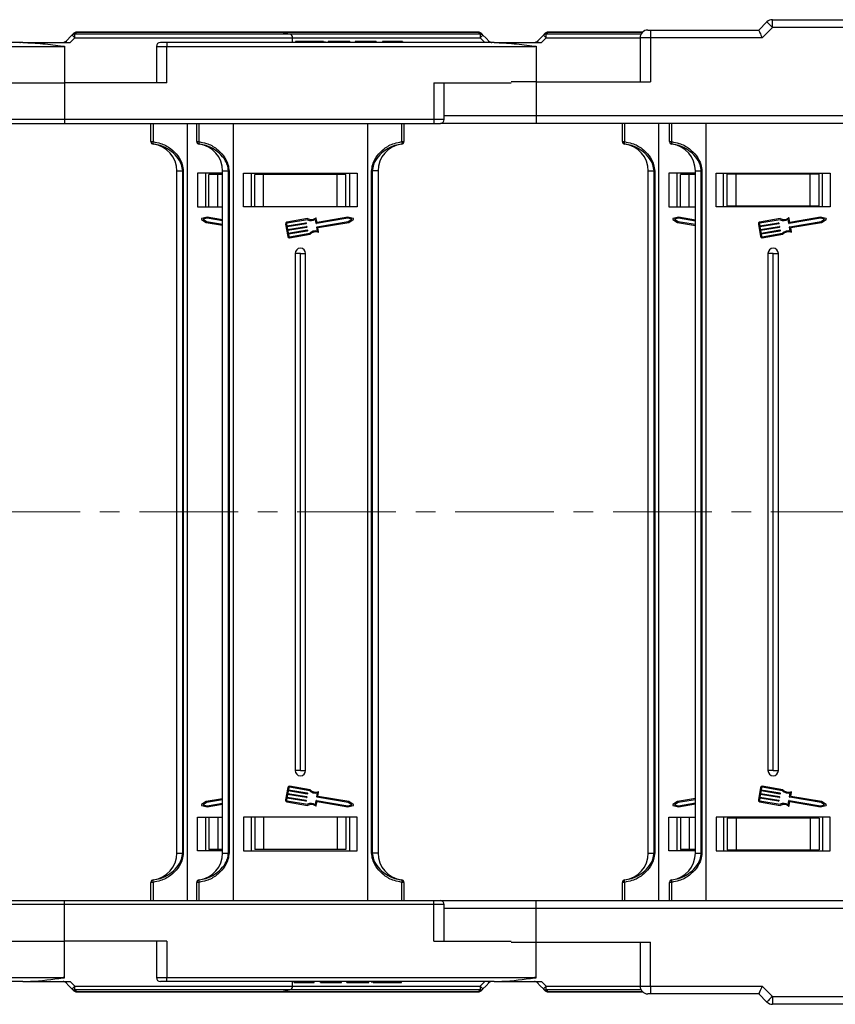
# Model space of a CAD drawing. Header units: millimetres. Extents: x -1177 to 904, y 240 to 1698.
# Tile 11 of 51: x -189 to -31, y 578 to 768. Entities that reach past the tile are written whole.
import ezdxf

# ---------------------------------------------------------------- set-up
doc = ezdxf.new("R2010")
doc.units = ezdxf.units.MM
doc.linetypes.add('CENTERX2', pattern=[20.32, 12.7, -2.54, 2.54, -2.54])

msp = doc.modelspace()

# ---------------------------------------------------------------- linework, layer by layer
at = {"color": 7, "linetype": 'Continuous', "lineweight": 25}
for p, q in [((-43.568, 766.167), (-43.568, 767.667)), ((-43.568, 767.667), (33.811, 767.667)), ((-46.189, 765.667), (-44.628, 767.227)), ((-43.568, 766.167), (-45.568, 764.167)), ((-44.628, 767.227), (-43.568, 766.167)), ((33.811, 766.167), (-43.568, 766.167)), ((-178.773, 764.682), (-179.969, 763.486)), ((-179.11, 763.267), (-178.209, 764.152)), ((-138.763, 765.267), (-177.878, 765.267)), ((-100.336, 765.267), (-138.763, 765.267)), ((-136.792, 764.887), (-138.616, 765.252)), ((-136.189, 763.267), (-136.189, 764.152)), ((-100.005, 764.152), (-99.104, 763.267)), ((-87.773, 764.682), (-88.969, 763.486)), ((-88.11, 763.267), (-87.209, 764.152)), ((-68.624, 765.267), (-86.878, 765.267)), ((-69.104, 764.167), (-69.104, 755.667)), ((-67.604, 765.667), (-67.104, 765.667)), ((-67.104, 765.667), (-67.104, 764.167)), ((-67.104, 765.667), (-46.189, 765.667)), ((-67.104, 764.167), (-67.104, 755.667)), ((-45.568, 764.167), (-67.104, 764.167)), ((-188.278, 763.267), (-251.467, 763.267)), ((-251.467, 762.517), (-180.5, 762.517)), ((-188.278, 763.267), (-179.11, 763.267)), ((-180.5, 762.517), (-180.5, 762.557)), ((-180.341, 763.267), (-180.344, 763.283)), ((-180.189, 762.549), (-180.189, 755.467)), ((-162.467, 762.517), (-162.467, 755.467)), ((-160.467, 763.267), (-161.717, 763.267)), ((-160.467, 763.267), (-160.467, 762.517)), ((-97.278, 763.267), (-160.467, 763.267)), ((-160.467, 762.517), (-89.5, 762.517)), ((-160.467, 755.467), (-160.467, 762.517)), ((-135.65, 763.467), (-135.65, 763.267)), ((-132.795, 763.467), (-132.795, 763.267)), ((-131.531, 763.467), (-131.531, 763.267)), ((-130.225, 763.467), (-130.225, 763.267)), ((-129.957, 763.467), (-129.957, 763.267)), ((-129.342, 763.467), (-129.342, 763.267)), ((-126.265, 763.467), (-129.342, 763.467)), ((-125.111, 763.467), (-126.265, 763.467)), ((-126.265, 763.467), (-126.265, 763.267)), ((-125.111, 763.467), (-125.111, 763.267)), ((-124.111, 763.467), (-124.111, 763.267)), ((-120.034, 763.467), (-124.111, 763.467)), ((-120.034, 763.467), (-120.034, 763.267)), ((-118.803, 763.467), (-118.803, 763.267)), ((-117.65, 763.467), (-118.803, 763.467)), ((-117.65, 763.467), (-117.65, 763.267)), ((-116.885, 763.467), (-116.885, 763.267)), ((-116.267, 763.467), (-116.267, 763.267)), ((-116.111, 763.467), (-116.111, 763.267)), ((-114.957, 763.467), (-116.111, 763.467)), ((-114.957, 763.467), (-114.957, 763.267)), ((-97.278, 763.267), (-88.11, 763.267)), ((-89.5, 762.517), (-89.5, 762.557)), ((-199.911, 755.467), (-180.189, 755.467)), ((-180.189, 755.467), (-180.189, 748.417)), ((-160.467, 755.467), (-180.189, 755.467)), ((-108.911, 755.467), (-108.911, 748.417)), ((-108.911, 755.467), (-94.016, 755.467)), ((-106.911, 748.417), (-106.911, 755.467)), ((-89.189, 755.667), (-94.016, 755.667)), ((-89.189, 755.667), (-89.189, 749.167)), ((-89.189, 755.667), (-67.104, 755.667)), ((-89.189, 749.167), (5.811, 749.167)), ((-89.189, 749.167), (-89.189, 747.667)), ((-198.661, 747.667), (-180.189, 747.667)), ((-108.911, 748.417), (-180.189, 748.417)), ((-180.189, 748.417), (-180.189, 747.667)), ((-180.189, 747.667), (-108.911, 747.667)), ((-163.525, 744.13), (-163.525, 747.667)), ((-163.13, 747.667), (-163.13, 744.13)), ((-156.525, 747.667), (-156.525, 672.667)), ((-154.689, 744.13), (-154.689, 747.667)), ((-154.294, 747.667), (-154.294, 744.13)), ((-147.689, 747.667), (-147.689, 672.667)), ((-121.689, 672.667), (-121.689, 747.667)), ((-115.084, 744.13), (-115.084, 747.667)), ((-114.689, 747.667), (-114.689, 744.13)), ((-108.911, 748.417), (-108.911, 747.667)), ((-108.911, 747.667), (-107.661, 747.667)), ((-89.189, 747.667), (-107.661, 747.667)), ((6.076, 747.667), (-89.189, 747.667)), ((-72.525, 744.13), (-72.525, 747.667)), ((-72.13, 747.667), (-72.13, 744.13)), ((-65.525, 747.667), (-65.525, 672.667)), ((-63.416, 744.13), (-63.416, 747.667)), ((-63.021, 747.667), (-63.021, 744.13)), ((-56.416, 747.667), (-56.416, 672.667)), ((-163.525, 744.13), (-163.13, 744.13)), ((-163.087, 743.635), (-163.087, 743.631)), ((-154.689, 744.13), (-154.294, 744.13)), ((-154.25, 743.635), (-154.25, 743.631)), ((-115.128, 743.631), (-115.128, 743.635)), ((-115.084, 744.13), (-114.689, 744.13)), ((-72.525, 744.13), (-72.13, 744.13)), ((-72.087, 743.635), (-72.087, 743.631)), ((-63.416, 744.13), (-63.021, 744.13)), ((-62.977, 743.635), (-62.977, 743.631)), ((-158.525, 738.47), (-157.404, 738.47)), ((-158.525, 672.667), (-158.525, 738.47)), ((-157.289, 738.47), (-157.404, 738.47)), ((-157.404, 672.667), (-157.404, 738.47)), ((-157.289, 738.47), (-157.289, 672.667)), ((-154.525, 738.067), (-154.525, 731.567)), ((-149.689, 738.067), (-154.525, 738.067)), ((-153.025, 738.067), (-153.025, 731.567)), ((-152.325, 731.567), (-152.325, 737.767)), ((-150.645, 737.767), (-152.325, 737.767)), ((-150.645, 731.567), (-150.645, 737.767)), ((-149.689, 737.767), (-150.645, 737.767)), ((-149.689, 738.47), (-148.568, 738.47)), ((-149.689, 672.667), (-149.689, 738.47)), ((-148.568, 738.47), (-148.453, 738.47)), ((-148.568, 672.667), (-148.568, 738.47)), ((-148.453, 738.47), (-148.453, 672.667)), ((-145.689, 738.067), (-123.689, 738.067)), ((-145.689, 731.567), (-145.689, 738.067)), ((-144.189, 738.067), (-144.189, 731.567)), ((-144.189, 738.067), (-144.189, 731.567)), ((-143.489, 731.567), (-143.489, 737.767)), ((-141.808, 737.767), (-143.489, 737.767)), ((-141.808, 731.567), (-141.808, 737.767)), ((-127.57, 737.767), (-141.808, 737.767)), ((-127.57, 731.567), (-127.57, 737.767)), ((-125.889, 737.767), (-127.57, 737.767)), ((-125.889, 731.567), (-125.889, 737.767)), ((-125.189, 738.067), (-125.189, 731.567)), ((-123.689, 738.067), (-123.689, 731.567)), ((-120.925, 672.667), (-120.925, 738.47)), ((-120.925, 738.47), (-120.81, 738.47)), ((-119.689, 738.47), (-120.81, 738.47)), ((-120.81, 738.47), (-120.81, 672.667)), ((-119.689, 738.47), (-119.689, 672.667)), ((-67.525, 738.47), (-66.404, 738.47)), ((-67.525, 672.667), (-67.525, 738.47)), ((-66.289, 738.47), (-66.404, 738.47)), ((-66.404, 672.667), (-66.404, 738.47)), ((-66.289, 738.47), (-66.289, 672.667)), ((-63.525, 738.067), (-63.525, 731.567)), ((-58.416, 738.067), (-63.525, 738.067)), ((-62.025, 738.067), (-62.025, 731.567)), ((-61.325, 731.567), (-61.325, 737.767)), ((-59.645, 737.767), (-61.325, 737.767)), ((-59.645, 731.567), (-59.645, 737.767)), ((-58.416, 737.767), (-59.645, 737.767)), ((-58.416, 738.47), (-57.295, 738.47)), ((-58.416, 672.667), (-58.416, 738.47)), ((-57.295, 738.47), (-57.18, 738.47)), ((-57.295, 672.667), (-57.295, 738.47)), ((-57.18, 738.47), (-57.18, 672.667)), ((-54.416, 738.067), (-32.416, 738.067)), ((-54.416, 731.567), (-54.416, 738.067)), ((-52.973, 731.567), (-52.973, 738.067)), ((-52.973, 731.567), (-52.973, 738.067)), ((-52.269, 731.717), (-52.269, 737.837)), ((-50.578, 737.837), (-52.269, 737.837)), ((-50.578, 731.717), (-50.578, 737.837)), ((-36.254, 737.837), (-50.578, 737.837)), ((-36.254, 731.717), (-36.254, 737.837)), ((-34.563, 737.837), (-36.254, 737.837)), ((-34.563, 731.717), (-34.563, 737.837)), ((-33.859, 731.567), (-33.859, 738.067)), ((-32.416, 738.067), (-32.416, 731.567)), ((-154.525, 731.567), (-149.689, 731.567)), ((-123.689, 731.567), (-145.689, 731.567)), ((-63.525, 731.567), (-58.416, 731.567)), ((-32.416, 731.567), (-54.416, 731.567)), ((-52.269, 731.717), (-50.578, 731.717)), ((-50.578, 731.717), (-36.254, 731.717)), ((-36.254, 731.717), (-34.563, 731.717)), ((-153.752, 729.136), (-152.857, 728.561)), ((-152.685, 729.566), (-153.72, 729.321)), ((-152.679, 729.358), (-153.44, 729.178)), ((-153.44, 729.178), (-152.782, 728.755)), ((-152.857, 728.561), (-149.689, 728.02)), ((-152.782, 728.755), (-149.689, 728.227)), ((-149.689, 729.054), (-152.685, 729.566)), ((-149.689, 728.847), (-152.679, 729.358)), ((-137.543, 728.238), (-137.131, 725.826)), ((-137.342, 728.272), (-137.274, 727.87)), ((-133.307, 729.272), (-137.293, 728.591)), ((-137.274, 727.87), (-133.63, 728.492)), ((-133.336, 729.06), (-137.259, 728.39)), ((-133.596, 728.291), (-137.239, 727.669)), ((-137.153, 727.167), (-133.51, 727.789)), ((-133.572, 728.451), (-133.554, 728.35)), ((-133.451, 727.747), (-133.434, 727.647)), ((-131.65, 728.365), (-131.782, 729.142)), ((-131.474, 728.55), (-131.607, 729.328)), ((-125.536, 729.358), (-131.591, 728.324)), ((-131.488, 727.721), (-125.433, 728.755)), ((-125.529, 729.566), (-131.474, 728.55)), ((-131.252, 727.554), (-125.357, 728.561)), ((-124.775, 729.178), (-125.536, 729.358)), ((-124.494, 729.321), (-125.529, 729.566)), ((-125.433, 728.755), (-124.775, 729.178)), ((-125.357, 728.561), (-124.463, 729.136)), ((-62.752, 729.136), (-61.857, 728.561)), ((-61.685, 729.566), (-62.72, 729.321)), ((-61.679, 729.358), (-62.44, 729.178)), ((-62.44, 729.178), (-61.782, 728.755)), ((-61.857, 728.561), (-58.416, 727.973)), ((-61.782, 728.755), (-58.416, 728.18)), ((-58.416, 729.007), (-61.685, 729.566)), ((-58.416, 728.801), (-61.679, 729.358)), ((-46.27, 728.238), (-45.858, 725.826)), ((-46.069, 728.272), (-46.001, 727.87)), ((-42.034, 729.272), (-46.02, 728.591)), ((-46.001, 727.87), (-42.357, 728.492)), ((-42.063, 729.06), (-45.986, 728.39)), ((-42.323, 728.291), (-45.966, 727.669)), ((-45.88, 727.167), (-42.237, 727.789)), ((-42.299, 728.451), (-42.281, 728.35)), ((-42.178, 727.747), (-42.161, 727.647)), ((-40.377, 728.365), (-40.509, 729.142)), ((-40.201, 728.55), (-40.334, 729.328)), ((-34.263, 729.358), (-40.318, 728.324)), ((-40.215, 727.721), (-34.16, 728.755)), ((-34.256, 729.566), (-40.201, 728.55)), ((-39.979, 727.554), (-34.084, 728.561)), ((-33.502, 729.178), (-34.263, 729.358)), ((-33.221, 729.321), (-34.256, 729.566)), ((-34.16, 728.755), (-33.502, 729.178)), ((-34.084, 728.561), (-33.19, 729.136)), ((-137.239, 727.669), (-137.153, 727.167)), ((-133.476, 727.588), (-137.119, 726.966)), ((-137.119, 726.966), (-137.033, 726.463)), ((-137.033, 726.463), (-133.39, 727.085)), ((-133.356, 726.884), (-136.999, 726.262)), ((-136.999, 726.262), (-136.93, 725.86)), ((-136.813, 725.777), (-132.889, 726.447)), ((-136.778, 725.576), (-132.792, 726.256)), ((-133.331, 727.044), (-133.314, 726.943)), ((-131.397, 726.885), (-131.529, 727.662)), ((-131.17, 726.768), (-131.294, 727.495)), ((-45.966, 727.669), (-45.88, 727.167)), ((-42.203, 727.588), (-45.846, 726.966)), ((-45.846, 726.966), (-45.76, 726.463)), ((-45.76, 726.463), (-42.117, 727.085)), ((-42.083, 726.884), (-45.726, 726.262)), ((-45.726, 726.262), (-45.657, 725.86)), ((-45.54, 725.777), (-41.616, 726.447)), ((-45.505, 725.576), (-41.519, 726.256)), ((-42.058, 727.044), (-42.041, 726.943)), ((-40.124, 726.885), (-40.256, 727.662)), ((-39.897, 726.768), (-40.021, 727.495)), ((-135.689, 722.567), (-135.689, 672.667)), ((-134.689, 722.567), (-135.689, 722.567)), ((-134.689, 722.567), (-133.689, 722.567)), ((-134.689, 672.667), (-134.689, 722.567)), ((-133.689, 672.667), (-133.689, 722.567)), ((-44.416, 722.567), (-44.416, 672.667)), ((-43.416, 722.567), (-44.416, 722.567)), ((-43.416, 722.567), (-42.416, 722.567)), ((-43.416, 672.667), (-43.416, 722.567)), ((-42.416, 672.667), (-42.416, 722.567)), ((-158.525, 606.863), (-158.525, 672.667)), ((-157.404, 606.863), (-157.404, 672.667)), ((-157.289, 672.667), (-157.289, 606.863)), ((-156.525, 672.667), (-156.525, 597.667)), ((-149.689, 606.863), (-149.689, 672.667)), ((-148.568, 606.863), (-148.568, 672.667)), ((-148.453, 672.667), (-148.453, 606.863)), ((-147.689, 672.667), (-147.689, 597.667)), ((-135.689, 672.667), (-135.689, 622.767)), ((-134.689, 622.767), (-134.689, 672.667)), ((-133.689, 622.767), (-133.689, 672.667)), ((-121.689, 597.667), (-121.689, 672.667)), ((-120.925, 606.863), (-120.925, 672.667)), ((-120.81, 672.667), (-120.81, 606.863)), ((-119.689, 672.667), (-119.689, 606.863)), ((-67.525, 606.863), (-67.525, 672.667)), ((-66.404, 606.863), (-66.404, 672.667)), ((-66.289, 672.667), (-66.289, 606.863)), ((-65.525, 672.667), (-65.525, 597.667)), ((-58.416, 606.863), (-58.416, 672.667)), ((-57.295, 606.863), (-57.295, 672.667)), ((-57.18, 672.667), (-57.18, 606.863)), ((-56.416, 672.667), (-56.416, 597.667)), ((-44.416, 672.667), (-44.416, 622.767)), ((-43.416, 622.767), (-43.416, 672.667)), ((-42.416, 622.767), (-42.416, 672.667)), ((-134.689, 622.767), (-135.689, 622.767)), ((-134.689, 622.767), (-133.689, 622.767)), ((-43.416, 622.767), (-44.416, 622.767)), ((-43.416, 622.767), (-42.416, 622.767)), ((-137.131, 619.507), (-137.543, 617.095)), ((-136.93, 619.473), (-136.999, 619.071)), ((-132.889, 618.886), (-136.813, 619.556)), ((-132.792, 619.077), (-136.778, 619.757)), ((-45.858, 619.507), (-46.27, 617.095)), ((-45.657, 619.473), (-45.726, 619.071)), ((-41.616, 618.886), (-45.54, 619.556)), ((-41.519, 619.077), (-45.505, 619.757)), ((-137.153, 618.167), (-137.239, 617.664)), ((-137.239, 617.664), (-133.596, 617.042)), ((-133.51, 617.544), (-137.153, 618.167)), ((-137.033, 618.87), (-137.119, 618.368)), ((-137.119, 618.368), (-133.476, 617.745)), ((-133.39, 618.248), (-137.033, 618.87)), ((-136.999, 619.071), (-133.356, 618.449)), ((-133.434, 617.686), (-133.451, 617.586)), ((-133.314, 618.39), (-133.331, 618.289)), ((-131.529, 617.671), (-131.397, 618.448)), ((-125.433, 616.578), (-131.488, 617.613)), ((-131.294, 617.838), (-131.17, 618.565)), ((-125.357, 616.772), (-131.252, 617.779)), ((-45.88, 618.167), (-45.966, 617.664)), ((-45.966, 617.664), (-42.323, 617.042)), ((-42.237, 617.544), (-45.88, 618.167)), ((-45.76, 618.87), (-45.846, 618.368)), ((-45.846, 618.368), (-42.203, 617.745)), ((-42.117, 618.248), (-45.76, 618.87)), ((-45.726, 619.071), (-42.083, 618.449)), ((-42.161, 617.686), (-42.178, 617.586)), ((-42.041, 618.39), (-42.058, 618.289)), ((-40.256, 617.671), (-40.124, 618.448)), ((-34.16, 616.578), (-40.215, 617.613)), ((-40.021, 617.838), (-39.897, 618.565)), ((-34.084, 616.772), (-39.979, 617.779)), ((-152.857, 616.772), (-153.752, 616.197)), ((-153.72, 616.012), (-152.685, 615.767)), ((-152.782, 616.578), (-153.44, 616.156)), ((-153.44, 616.156), (-152.679, 615.975)), ((-149.689, 617.313), (-152.857, 616.772)), ((-149.689, 617.107), (-152.782, 616.578)), ((-152.685, 615.767), (-149.689, 616.279)), ((-152.679, 615.975), (-149.689, 616.486)), ((-137.274, 617.463), (-137.342, 617.061)), ((-137.293, 616.742), (-133.307, 616.061)), ((-133.63, 616.841), (-137.274, 617.463)), ((-137.259, 616.943), (-133.336, 616.273)), ((-133.554, 616.983), (-133.572, 616.882)), ((-131.782, 616.191), (-131.65, 616.968)), ((-131.607, 616.005), (-131.474, 616.783)), ((-131.591, 617.009), (-125.536, 615.975)), ((-131.474, 616.783), (-125.529, 615.767)), ((-125.536, 615.975), (-124.775, 616.156)), ((-125.529, 615.767), (-124.494, 616.012)), ((-124.775, 616.156), (-125.433, 616.578)), ((-124.463, 616.197), (-125.357, 616.772)), ((-61.857, 616.772), (-62.752, 616.197)), ((-62.72, 616.012), (-61.685, 615.767)), ((-61.782, 616.578), (-62.44, 616.156)), ((-62.44, 616.156), (-61.679, 615.975)), ((-58.416, 617.36), (-61.857, 616.772)), ((-58.416, 617.153), (-61.782, 616.578)), ((-61.685, 615.767), (-58.416, 616.326)), ((-61.679, 615.975), (-58.416, 616.533)), ((-46.001, 617.463), (-46.069, 617.061)), ((-46.02, 616.742), (-42.034, 616.061)), ((-42.357, 616.841), (-46.001, 617.463)), ((-45.986, 616.943), (-42.063, 616.273)), ((-42.281, 616.983), (-42.299, 616.882)), ((-40.509, 616.191), (-40.377, 616.968)), ((-40.334, 616.005), (-40.201, 616.783)), ((-40.318, 617.009), (-34.263, 615.975)), ((-40.201, 616.783), (-34.256, 615.767)), ((-34.263, 615.975), (-33.502, 616.156)), ((-34.256, 615.767), (-33.221, 616.012)), ((-33.502, 616.156), (-34.16, 616.578)), ((-33.19, 616.197), (-34.084, 616.772)), ((-154.525, 613.767), (-149.689, 613.767)), ((-154.525, 607.267), (-154.525, 613.767)), ((-153.025, 613.767), (-153.025, 607.267)), ((-152.325, 613.767), (-152.325, 607.567)), ((-150.645, 613.767), (-150.645, 607.567)), ((-123.689, 613.767), (-145.689, 613.767)), ((-145.689, 613.767), (-145.689, 607.267)), ((-144.189, 613.767), (-144.189, 607.267)), ((-144.189, 613.767), (-144.189, 607.267)), ((-143.489, 613.767), (-143.489, 607.567)), ((-141.808, 613.767), (-141.808, 607.567)), ((-127.57, 613.767), (-127.57, 607.567)), ((-125.889, 613.767), (-125.889, 607.567)), ((-125.189, 613.767), (-125.189, 607.267)), ((-123.689, 607.267), (-123.689, 613.767)), ((-63.525, 613.767), (-58.416, 613.767)), ((-63.525, 607.267), (-63.525, 613.767)), ((-62.025, 613.767), (-62.025, 607.267)), ((-61.325, 613.767), (-61.325, 607.567)), ((-59.645, 613.767), (-59.645, 607.567)), ((-32.416, 613.767), (-54.416, 613.767)), ((-54.416, 613.767), (-54.416, 607.267)), ((-52.973, 613.767), (-52.973, 607.267)), ((-52.973, 613.767), (-52.973, 607.267)), ((-33.859, 613.767), (-33.859, 607.267)), ((-32.416, 607.267), (-32.416, 613.767)), ((-52.269, 613.617), (-52.269, 607.497)), ((-50.578, 613.617), (-52.269, 613.617)), ((-50.578, 613.617), (-50.578, 607.497)), ((-36.254, 613.617), (-50.578, 613.617)), ((-36.254, 613.617), (-36.254, 607.497)), ((-34.563, 613.617), (-36.254, 613.617)), ((-34.563, 613.617), (-34.563, 607.497)), ((-158.525, 606.863), (-157.404, 606.863)), ((-157.289, 606.863), (-157.404, 606.863)), ((-149.689, 607.267), (-154.525, 607.267)), ((-150.645, 607.567), (-152.325, 607.567)), ((-149.689, 607.567), (-150.645, 607.567)), ((-149.689, 606.863), (-148.568, 606.863)), ((-148.568, 606.863), (-148.453, 606.863)), ((-145.689, 607.267), (-123.689, 607.267)), ((-141.808, 607.567), (-143.489, 607.567)), ((-127.57, 607.567), (-141.808, 607.567)), ((-125.889, 607.567), (-127.57, 607.567)), ((-120.925, 606.863), (-120.81, 606.863)), ((-119.689, 606.863), (-120.81, 606.863)), ((-67.525, 606.863), (-66.404, 606.863)), ((-66.289, 606.863), (-66.404, 606.863)), ((-58.416, 607.267), (-63.525, 607.267)), ((-59.645, 607.567), (-61.325, 607.567)), ((-58.416, 607.567), (-59.645, 607.567)), ((-58.416, 606.863), (-57.295, 606.863)), ((-57.295, 606.863), (-57.18, 606.863)), ((-54.416, 607.267), (-32.416, 607.267)), ((-52.269, 607.497), (-50.578, 607.497)), ((-50.578, 607.497), (-36.254, 607.497)), ((-36.254, 607.497), (-34.563, 607.497)), ((-163.525, 597.667), (-163.525, 601.203)), ((-163.13, 601.203), (-163.525, 601.203)), ((-163.13, 601.203), (-163.13, 597.667)), ((-163.087, 601.702), (-163.087, 601.698)), ((-154.294, 601.203), (-154.689, 601.203)), ((-154.689, 597.667), (-154.689, 601.203)), ((-154.294, 601.203), (-154.294, 597.667)), ((-154.25, 601.702), (-154.25, 601.698)), ((-115.128, 601.698), (-115.128, 601.702)), ((-115.084, 597.667), (-115.084, 601.203)), ((-114.689, 601.203), (-115.084, 601.203)), ((-114.689, 601.203), (-114.689, 597.667)), ((-72.525, 597.667), (-72.525, 601.203)), ((-72.13, 601.203), (-72.525, 601.203)), ((-72.13, 601.203), (-72.13, 597.667)), ((-72.087, 601.702), (-72.087, 601.698)), ((-63.021, 601.203), (-63.416, 601.203)), ((-63.416, 597.667), (-63.416, 601.203)), ((-63.021, 601.203), (-63.021, 597.667)), ((-62.977, 601.702), (-62.977, 601.698)), ((-198.661, 597.667), (-180.189, 597.667)), ((-180.189, 596.917), (-180.189, 597.667)), ((-180.189, 597.667), (-108.911, 597.667)), ((-180.189, 589.867), (-180.189, 596.917)), ((-108.911, 596.917), (-180.189, 596.917)), ((-108.911, 596.917), (-108.911, 597.667)), ((-108.911, 597.667), (-107.661, 597.667)), ((-108.911, 589.867), (-108.911, 596.917)), ((-107.661, 597.667), (-89.189, 597.667)), ((-106.911, 589.867), (-106.911, 596.917)), ((-89.189, 596.167), (-89.189, 597.667)), ((-89.189, 597.667), (6.076, 597.667)), ((-89.189, 589.667), (-89.189, 596.167)), ((5.811, 596.167), (-89.189, 596.167)), ((-199.911, 589.867), (-180.189, 589.867)), ((-160.467, 589.867), (-180.189, 589.867)), ((-180.189, 582.784), (-180.189, 589.867)), ((-162.467, 589.867), (-162.467, 582.817)), ((-160.467, 589.867), (-160.467, 582.817)), ((-108.911, 589.867), (-94.016, 589.867)), ((-94.016, 589.667), (-89.189, 589.667)), ((-89.189, 589.667), (-67.104, 589.667)), ((-69.104, 589.667), (-69.104, 581.167)), ((-67.104, 581.167), (-67.104, 589.667)), ((-251.467, 582.817), (-180.5, 582.817)), ((-188.278, 582.067), (-251.467, 582.067)), ((-188.278, 582.067), (-179.11, 582.067)), ((-180.5, 582.817), (-180.5, 582.776)), ((-179.11, 582.067), (-178.209, 581.181)), ((-160.467, 582.067), (-161.717, 582.067)), ((-160.467, 582.817), (-89.5, 582.817)), ((-160.467, 582.067), (-160.467, 582.817)), ((-97.278, 582.067), (-160.467, 582.067)), ((-136.189, 581.181), (-136.189, 582.067)), ((-135.88, 581.867), (-135.88, 582.067)), ((-135.88, 581.867), (-134.727, 581.867)), ((-134.727, 581.867), (-134.727, 582.067)), ((-134.57, 581.867), (-134.57, 582.067)), ((-133.953, 581.867), (-133.953, 582.067)), ((-133.188, 581.867), (-133.188, 582.067)), ((-133.188, 581.867), (-132.034, 581.867)), ((-132.034, 581.867), (-132.034, 582.067)), ((-130.803, 581.867), (-130.803, 582.067)), ((-130.803, 581.867), (-126.727, 581.867)), ((-126.727, 581.867), (-126.727, 582.067)), ((-125.727, 581.867), (-125.727, 582.067)), ((-125.727, 581.867), (-124.573, 581.867)), ((-124.573, 581.867), (-124.573, 582.067)), ((-124.573, 581.867), (-121.496, 581.867)), ((-121.496, 581.867), (-121.496, 582.067)), ((-120.88, 581.867), (-120.88, 582.067)), ((-120.612, 581.867), (-120.612, 582.067)), ((-119.307, 581.867), (-119.307, 582.067)), ((-118.043, 581.867), (-118.043, 582.067)), ((-115.188, 581.867), (-115.188, 582.067)), ((-100.005, 581.181), (-99.104, 582.067)), ((-97.278, 582.067), (-88.11, 582.067)), ((-89.5, 582.817), (-89.5, 582.776)), ((-88.11, 582.067), (-87.209, 581.181)), ((-138.763, 580.067), (-177.878, 580.067)), ((-100.336, 580.067), (-138.763, 580.067)), ((-138.616, 580.081), (-136.792, 580.446)), ((-68.624, 580.067), (-86.878, 580.067)), ((-67.104, 579.667), (-67.604, 579.667)), ((-67.104, 581.167), (-45.568, 581.167)), ((-67.104, 581.167), (-67.104, 579.667)), ((-46.189, 579.667), (-67.104, 579.667)), ((-44.628, 578.106), (-46.189, 579.667)), ((-45.568, 581.167), (-43.568, 579.167)), ((-43.568, 579.167), (33.811, 579.167)), ((-43.568, 579.167), (-43.568, 577.667)), ((33.811, 577.667), (-43.568, 577.667))]:
    msp.add_line(p, q, dxfattribs=at)
at = {"color": 8, "linetype": 'Continuous', "lineweight": 25}
for p, q in [((-136.792, 764.887), (-178.236, 764.887)), ((-178.209, 764.152), (-136.189, 764.152)), ((-177.87, 765.252), (-138.616, 765.252)), ((-138.616, 765.252), (-100.344, 765.252)), ((-99.978, 764.887), (-136.792, 764.887)), ((-136.189, 764.152), (-100.005, 764.152)), ((-68.92, 764.887), (-87.236, 764.887)), ((-87.209, 764.152), (-69.104, 764.152)), ((-86.87, 765.252), (-68.64, 765.252)), ((-67.104, 764.167), (-69.104, 764.167)), ((-162.467, 762.517), (-160.467, 762.517)), ((-89.189, 762.549), (-89.189, 755.667)), ((-106.911, 749.167), (-89.189, 749.167)), ((-180.189, 748.417), (-197.911, 748.417)), ((-106.911, 748.417), (-108.911, 748.417)), ((-180.189, 596.917), (-197.911, 596.917)), ((-106.911, 596.917), (-108.911, 596.917)), ((-89.189, 596.167), (-106.911, 596.167)), ((-89.189, 582.784), (-89.189, 589.667)), ((-162.467, 582.817), (-160.467, 582.817)), ((-136.792, 580.446), (-178.236, 580.446)), ((-178.209, 581.181), (-136.189, 581.181)), ((-177.87, 580.081), (-138.616, 580.081)), ((-138.616, 580.081), (-100.344, 580.081)), ((-99.978, 580.446), (-136.792, 580.446)), ((-136.189, 581.181), (-100.005, 581.181)), ((-68.92, 580.446), (-87.236, 580.446)), ((-87.209, 581.181), (-69.104, 581.181)), ((-86.87, 580.081), (-68.64, 580.081)), ((-69.104, 581.167), (-67.104, 581.167))]:
    msp.add_line(p, q, dxfattribs=at)
at = {"color": 1, "linetype": 'CENTERX2', "lineweight": 13, "ltscale": 1.5}
msp.add_line((676.249, 672.667), (-438.979, 672.667), dxfattribs=at)
at = {"color": 7, "linetype": 'Continuous', "lineweight": 25, "flags": 128}
for points in [[(-177.878, 765.267), (-177.877, 765.266), (-177.876, 765.266), (-177.875, 765.264), (-177.874, 765.263), (-177.873, 765.261), (-177.872, 765.258), (-177.871, 765.255), (-177.87, 765.252)], [(-100.344, 765.252), (-100.343, 765.255), (-100.342, 765.258), (-100.341, 765.261), (-100.34, 765.263), (-100.339, 765.264), (-100.338, 765.266), (-100.337, 765.266), (-100.336, 765.267)], [(-98.245, 763.486), (-98.843, 764.084), (-99.441, 764.682)], [(-86.878, 765.267), (-86.877, 765.266), (-86.876, 765.266), (-86.875, 765.264), (-86.874, 765.263), (-86.873, 765.261), (-86.872, 765.258), (-86.871, 765.255), (-86.87, 765.252)], [(-46.189, 765.667), (-46.179, 765.644), (-46.151, 765.576), (-46.106, 765.466), (-46.044, 765.316), (-45.967, 765.131), (-45.878, 764.917), (-45.78, 764.68), (-45.675, 764.427), (-45.568, 764.167)], [(-97.874, 763.267), (-97.873, 763.27), (-97.872, 763.274), (-97.871, 763.276), (-97.871, 763.279), (-97.871, 763.28), (-97.87, 763.282), (-97.87, 763.283), (-97.87, 763.283)], [(-180.344, 582.05), (-180.344, 582.051), (-180.344, 582.051), (-180.344, 582.053), (-180.343, 582.054), (-180.343, 582.057), (-180.342, 582.059), (-180.342, 582.063), (-180.341, 582.067)], [(-178.773, 580.651), (-179.371, 581.249), (-179.969, 581.847)], [(-98.245, 581.847), (-98.843, 581.249), (-99.441, 580.651)], [(-97.874, 582.067), (-97.873, 582.063), (-97.872, 582.059), (-97.871, 582.057), (-97.871, 582.054), (-97.871, 582.053), (-97.87, 582.051), (-97.87, 582.051), (-97.87, 582.05)], [(-89.344, 582.05), (-89.344, 582.051), (-89.344, 582.051), (-89.344, 582.053), (-89.343, 582.054), (-89.343, 582.057), (-89.342, 582.059), (-89.342, 582.063), (-89.341, 582.067)], [(-87.773, 580.651), (-88.371, 581.249), (-88.969, 581.847)], [(-177.878, 580.067), (-177.877, 580.067), (-177.876, 580.067), (-177.875, 580.069), (-177.874, 580.07), (-177.873, 580.072), (-177.872, 580.075), (-177.871, 580.078), (-177.87, 580.081)], [(-100.344, 580.081), (-100.343, 580.078), (-100.342, 580.075), (-100.341, 580.072), (-100.34, 580.07), (-100.339, 580.069), (-100.338, 580.067), (-100.337, 580.067), (-100.336, 580.067)], [(-86.878, 580.067), (-86.877, 580.067), (-86.876, 580.067), (-86.875, 580.069), (-86.874, 580.07), (-86.873, 580.072), (-86.872, 580.075), (-86.871, 580.078), (-86.87, 580.081)], [(-45.568, 581.167), (-45.689, 580.874), (-45.805, 580.593), (-45.913, 580.333), (-46.007, 580.106), (-46.084, 579.919), (-46.142, 579.781), (-46.177, 579.695), (-46.189, 579.667)], [(-43.568, 579.167), (-43.775, 578.96), (-43.973, 578.761), (-44.157, 578.577), (-44.318, 578.417), (-44.449, 578.285), (-44.548, 578.187), (-44.608, 578.126), (-44.628, 578.106)]]:
    msp.add_lwpolyline(points, dxfattribs=at)
at = {"color": 7, "linetype": 'Continuous', "lineweight": 25}
for centre, radius, start, end in [((-43.568, 766.167), 1.5, 90, 135), ((-178.273, 764.178), 0.71, 87.03016, 134.78108), ((-182.707, 759.933), 6.166, 43.16649, 50.36519), ((-177.878, 764.517), 0.75, 90, 135), ((-177.908, 764.543), 0.71, 86.91724, 134.78251), ((-184.43, 764.29), 6.222, 358.722, 5.50297), ((-138.763, 764.517), 0.75, 78.69007, 90), ((-136.939, 764.152), 0.75, 0, 78.69007), ((-100.306, 764.543), 0.71, 45.21739, 93.08273), ((-100.336, 764.517), 0.75, 45, 90), ((-93.784, 764.29), 6.223, 174.49761, 181.27771), ((-95.508, 759.933), 6.166, 129.63466, 136.83365), ((-99.941, 764.178), 0.71, 45.21907, 92.96983), ((-87.273, 764.178), 0.71, 87.03005, 134.78092), ((-91.706, 759.934), 6.166, 43.16612, 50.36557), ((-86.878, 764.517), 0.75, 90, 135), ((-86.908, 764.543), 0.71, 86.91732, 134.78243), ((-93.431, 764.29), 6.223, 358.7222, 5.5022), ((-67.604, 764.167), 1.5, 90, 180), ((-188.715, 764.017), 0.75, 258.04702, 270), ((-180.5, 764.017), 0.75, 270, 281.95298), ((-180.5, 764.017), 1.5, 270, 281.95298), ((-182.991, 760.088), 4.547, 44.34796, 48.35909), ((-161.717, 762.517), 0.75, 90, 180), ((-95.22, 760.084), 4.553, 131.64379, 135.64963), ((-97.715, 764.017), 0.75, 258.04702, 270), ((-89.5, 764.017), 0.75, 270, 281.95298), ((-89.5, 764.017), 1.5, 270, 281.95298), ((-90.625, 763.003), 1.311, 11.59244, 12.31911), ((-91.994, 760.084), 4.553, 44.35037, 48.35667), ((-107.661, 748.417), 0.75, 270, 360), ((-163.026, 744.131), 0.499, 180.05074, 263.03164), ((-163.025, 744.127), 0.5, 180, 262.94587), ((-162.397, 743.945), 0.756, 165.83354, 204.21106), ((-163.725, 738.47), 5.2, 0, 82.94587), ((-154.19, 744.131), 0.499, 180.04998, 263.0324), ((-154.189, 744.127), 0.5, 180, 262.94587), ((-153.561, 743.945), 0.756, 165.83174, 204.21286), ((-154.889, 738.47), 5.2, 0, 82.94587), ((-114.489, 738.47), 5.2, 97.05413, 180), ((-115.817, 743.945), 0.756, 335.78783, 14.16747), ((-115.188, 744.131), 0.499, 276.96796, 359.9495), ((-115.189, 744.127), 0.5, 277.05413, 0), ((-72.026, 744.131), 0.499, 180.05092, 263.03194), ((-72.025, 744.127), 0.5, 180, 262.94587), ((-71.397, 743.945), 0.756, 165.83174, 204.21286), ((-72.725, 738.47), 5.2, 0, 82.94587), ((-62.917, 744.131), 0.499, 180.05026, 263.03211), ((-62.916, 744.127), 0.5, 180, 262.94587), ((-62.288, 743.945), 0.756, 165.83174, 204.21286), ((-63.616, 738.47), 5.2, 0, 82.94587), ((-153.697, 729.221), 0.102, 103.32833, 237.28541), ((-137.242, 728.289), 0.306, 99.69313, 189.69313), ((-137.242, 728.289), 0.102, 99.69313, 189.69313), ((-133.622, 728.442), 0.051, 9.69313, 99.69313), ((-133.605, 728.342), 0.051, 279.69313, 9.69313), ((-133.502, 727.739), 0.051, 9.69313, 99.69313), ((-132.64, 730.632), 1.719, 246.13383, 299.92978), ((-132.64, 730.632), 1.515, 243.87547, 305.20814), ((-131.708, 729.311), 0.102, 9.69313, 125.20814), ((-131.599, 728.374), 0.051, 189.69313, 279.69313), ((-131.479, 727.67), 0.051, 99.69313, 189.69313), ((-124.518, 729.221), 0.102, 302.71459, 76.67167), ((-62.697, 729.221), 0.102, 103.32833, 237.28541), ((-45.969, 728.289), 0.306, 99.69313, 189.69313), ((-45.969, 728.289), 0.102, 99.69313, 189.69313), ((-42.349, 728.442), 0.051, 9.69313, 99.69313), ((-42.332, 728.342), 0.051, 279.69313, 9.69313), ((-42.229, 727.739), 0.051, 9.69313, 99.69313), ((-41.367, 730.632), 1.719, 246.13383, 299.92978), ((-41.367, 730.632), 1.515, 243.87547, 305.20814), ((-40.435, 729.311), 0.102, 9.69313, 125.20814), ((-40.326, 728.374), 0.051, 189.69313, 279.69313), ((-40.206, 727.67), 0.051, 99.69313, 189.69313), ((-33.245, 729.221), 0.102, 302.71459, 76.67167), ((-136.83, 725.877), 0.306, 189.69313, 279.69313), ((-136.83, 725.877), 0.102, 189.69313, 279.69313), ((-133.485, 727.638), 0.051, 279.69313, 9.69313), ((-133.382, 727.035), 0.051, 9.69313, 99.69313), ((-133.364, 726.935), 0.051, 279.69313, 9.69313), ((-131.711, 725.195), 1.719, 79.45647, 133.25242), ((-131.711, 725.195), 1.515, 74.17812, 135.51079), ((-131.27, 726.751), 0.102, 254.17812, 9.69313), ((-131.244, 727.504), 0.051, 99.69313, 189.69313), ((-45.557, 725.877), 0.306, 189.69313, 279.69313), ((-45.557, 725.877), 0.102, 189.69313, 279.69313), ((-42.212, 727.638), 0.051, 279.69313, 9.69313), ((-42.109, 727.035), 0.051, 9.69313, 99.69313), ((-42.091, 726.935), 0.051, 279.69313, 9.69313), ((-40.438, 725.195), 1.719, 79.45647, 133.25242), ((-40.438, 725.195), 1.515, 74.17812, 135.51079), ((-39.997, 726.751), 0.102, 254.17812, 9.69313), ((-39.971, 727.504), 0.051, 99.69313, 189.69313), ((-134.689, 722.567), 1, 0, 180), ((-43.416, 722.567), 1, 0, 180), ((-134.689, 622.767), 1, 180, 0), ((-43.416, 622.767), 1, 180, 0), ((-136.83, 619.456), 0.306, 80.30687, 170.30687), ((-136.83, 619.456), 0.102, 80.30687, 170.30687), ((-45.557, 619.456), 0.306, 80.30687, 170.30687), ((-45.557, 619.456), 0.102, 80.30687, 170.30687), ((-133.502, 617.595), 0.051, 260.30687, 350.30687), ((-133.485, 617.695), 0.051, 350.30687, 80.30687), ((-133.382, 618.298), 0.051, 260.30687, 350.30687), ((-133.364, 618.399), 0.051, 350.30687, 80.30687), ((-131.711, 620.139), 1.719, 226.74758, 280.54353), ((-131.711, 620.139), 1.515, 224.48921, 285.82188), ((-131.479, 617.663), 0.051, 170.30687, 260.30687), ((-131.27, 618.582), 0.102, 350.30687, 105.82188), ((-131.244, 617.829), 0.051, 170.30687, 260.30687), ((-42.229, 617.595), 0.051, 260.30687, 350.30687), ((-42.212, 617.695), 0.051, 350.30687, 80.30687), ((-42.109, 618.298), 0.051, 260.30687, 350.30687), ((-42.091, 618.399), 0.051, 350.30687, 80.30687), ((-40.438, 620.139), 1.719, 226.74758, 280.54353), ((-40.438, 620.139), 1.515, 224.48921, 285.82188), ((-40.206, 617.663), 0.051, 170.30687, 260.30687), ((-39.997, 618.582), 0.102, 350.30687, 105.82188), ((-39.971, 617.829), 0.051, 170.30687, 260.30687), ((-153.697, 616.112), 0.102, 122.71459, 256.67167), ((-137.242, 617.044), 0.306, 170.30687, 260.30687), ((-137.242, 617.044), 0.102, 170.30687, 260.30687), ((-133.622, 616.891), 0.051, 260.30687, 350.30687), ((-133.605, 616.991), 0.051, 350.30687, 80.30687), ((-132.64, 614.701), 1.719, 60.07022, 113.86617), ((-132.64, 614.701), 1.515, 54.79186, 116.12453), ((-131.708, 616.022), 0.102, 234.79186, 350.30687), ((-131.599, 616.959), 0.051, 80.30687, 170.30687), ((-124.518, 616.112), 0.102, 283.32833, 57.28541), ((-62.697, 616.112), 0.102, 122.71459, 256.67167), ((-45.969, 617.044), 0.306, 170.30687, 260.30687), ((-45.969, 617.044), 0.102, 170.30687, 260.30687), ((-42.349, 616.891), 0.051, 260.30687, 350.30687), ((-42.332, 616.991), 0.051, 350.30687, 80.30687), ((-41.367, 614.701), 1.719, 60.07022, 113.86617), ((-41.367, 614.701), 1.515, 54.79186, 116.12453), ((-40.435, 616.022), 0.102, 234.79186, 350.30687), ((-40.326, 616.959), 0.051, 80.30687, 170.30687), ((-33.245, 616.112), 0.102, 283.32833, 57.28541), ((-163.725, 606.863), 5.2, 277.05413, 0), ((-154.889, 606.863), 5.2, 277.05413, 0), ((-114.489, 606.863), 5.2, 180, 262.94587), ((-72.725, 606.863), 5.2, 277.05413, 0), ((-63.616, 606.863), 5.2, 277.05413, 0), ((-163.025, 601.206), 0.5, 97.05413, 180), ((-163.026, 601.202), 0.499, 96.96746, 179.95102), ((-162.397, 601.388), 0.756, 155.7896, 194.16595), ((-154.189, 601.206), 0.5, 97.05413, 180), ((-154.19, 601.202), 0.499, 96.9667, 179.95177), ((-153.56, 601.388), 0.756, 155.7878, 194.16775), ((-115.189, 601.206), 0.5, 0, 82.94587), ((-115.817, 601.388), 0.756, 345.83304, 24.21152), ((-115.188, 601.202), 0.499, 0.04875, 83.03294), ((-72.025, 601.206), 0.5, 97.05413, 180), ((-72.026, 601.202), 0.499, 96.96716, 179.95084), ((-71.397, 601.388), 0.756, 155.7878, 194.16775), ((-62.916, 601.206), 0.5, 97.05413, 180), ((-62.917, 601.202), 0.499, 96.96699, 179.95149), ((-62.287, 601.388), 0.756, 155.7878, 194.16775), ((-107.661, 596.917), 0.75, 0, 90), ((-188.715, 581.317), 0.75, 90, 101.95298), ((-180.5, 581.317), 1.5, 78.04702, 90), ((-180.5, 581.317), 0.75, 78.04702, 90), ((-182.988, 585.242), 4.544, 311.63934, 315.65362), ((-161.717, 582.817), 0.75, 180, 270), ((-95.222, 585.247), 4.55, 224.3488, 228.35778), ((-97.715, 581.317), 0.75, 90, 101.95298), ((-89.5, 581.317), 1.5, 78.04702, 90), ((-89.5, 581.317), 0.75, 78.04702, 90), ((-91.992, 585.246), 4.549, 311.64176, 315.6512), ((-182.707, 585.4), 6.166, 309.63385, 316.83287), ((-178.273, 581.155), 0.71, 225.21783, 272.96816), ((-177.908, 580.79), 0.71, 225.2164, 273.08246), ((-177.878, 580.817), 0.75, 225, 270), ((-184.43, 581.043), 6.222, 354.49722, 1.2778), ((-138.763, 580.817), 0.75, 270, 281.30993), ((-136.939, 581.181), 0.75, 281.30993, 0), ((-100.306, 580.79), 0.71, 266.91757, 314.7837), ((-100.336, 580.817), 0.75, 270, 315), ((-93.783, 581.043), 6.223, 178.72249, 185.5022), ((-95.508, 585.399), 6.166, 223.16699, 230.3663), ((-99.941, 581.155), 0.71, 267.03186, 314.78202), ((-91.706, 585.399), 6.165, 309.63347, 316.83324), ((-87.273, 581.155), 0.71, 225.21799, 272.96826), ((-86.908, 580.79), 0.71, 225.21649, 273.08237), ((-86.878, 580.817), 0.75, 225, 270), ((-93.431, 581.043), 6.223, 354.498, 1.27761), ((-67.604, 581.167), 1.5, 180, 270), ((-43.568, 579.167), 1.5, 225, 270)]:
    msp.add_arc(centre, radius, start, end, dxfattribs=at)
for points, knots in [([(-178.409, 765.047), (-178.492, 764.964), (-178.613, 764.842), (-178.735, 764.72), (-178.773, 764.682)], [0, 0, 0, 0, 0.6855335, 1, 1, 1, 1]), ([(-178.236, 764.887), (-178.141, 764.982), (-178.019, 765.104), (-177.897, 765.226), (-177.87, 765.252)], [0, 0, 0, 0, 0.7828249, 1, 1, 1, 1]), ([(-100.344, 765.252), (-100.261, 765.169), (-100.139, 765.047), (-100.016, 764.925), (-99.978, 764.887)], [0, 0, 0, 0, 0.6855347, 1, 1, 1, 1]), ([(-99.441, 764.682), (-99.479, 764.72), (-99.601, 764.842), (-99.722, 764.964), (-99.806, 765.047)], [0, 0, 0, 0, 0.31447546, 1, 1, 1, 1]), ([(-87.409, 765.047), (-87.492, 764.964), (-87.613, 764.842), (-87.735, 764.72), (-87.773, 764.682)], [0, 0, 0, 0, 0.6855332, 1, 1, 1, 1]), ([(-87.236, 764.887), (-87.141, 764.982), (-87.019, 765.104), (-86.897, 765.226), (-86.87, 765.252)], [0, 0, 0, 0, 0.782825, 1, 1, 1, 1]), ([(-188.278, 763.267), (-186.994, 763.207), (-184.407, 763.087), (-181.808, 762.735), (-180.5, 762.557)], [0, 0, 0, 0, 0.4966723, 1, 1, 1, 1]), ([(-180.5, 762.557), (-180.465, 762.553), (-180.397, 762.546), (-180.308, 762.544), (-180.239, 762.546), (-180.203, 762.548), (-180.189, 762.549)], [0, 0, 0, 0, 0.3366099, 0.6542285, 0.8622841, 1, 1, 1, 1]), ([(-179.969, 763.486), (-180.034, 763.431), (-180.146, 763.338), (-180.286, 763.299), (-180.344, 763.283)], [0, 0, 0, 0, 0.58427912, 1, 1, 1, 1]), ([(-132.795, 763.467), (-133.242, 763.467), (-134.135, 763.467), (-135.127, 763.467), (-135.594, 763.467), (-135.631, 763.467), (-135.65, 763.467)], [0, 0, 0, 0, 0.2798265, 0.5586386, 0.7789885, 1, 1, 1, 1]), ([(-131.531, 763.467), (-131.761, 763.467), (-132.171, 763.467), (-132.604, 763.467), (-132.795, 763.467)], [0, 0, 0, 0, 0.5595647, 1, 1, 1, 1]), ([(-130.225, 763.467), (-130.403, 763.467), (-130.719, 763.467), (-131.283, 763.467), (-131.531, 763.467)], [0, 0, 0, 0, 0.559956, 1, 1, 1, 1]), ([(-116.885, 763.467), (-117.024, 763.467), (-117.234, 763.467), (-117.464, 763.467), (-117.653, 763.467), (-117.651, 763.467), (-117.65, 763.467)], [0, 0, 0, 0, 0.249396, 0.3744262, 0.4994548, 1, 1, 1, 1]), ([(-116.267, 763.467), (-116.307, 763.467), (-116.387, 763.467), (-116.6, 763.467), (-116.777, 763.467), (-116.885, 763.467)], [0, 0, 0, 0, 0.2807457, 0.5609361, 1, 1, 1, 1]), ([(-116.111, 763.467), (-116.117, 763.467), (-116.127, 763.467), (-116.225, 763.467), (-116.267, 763.467)], [0, 0, 0, 0, 0.5609944, 1, 1, 1, 1]), ([(-97.87, 763.283), (-97.928, 763.299), (-98.068, 763.338), (-98.18, 763.431), (-98.245, 763.486)], [0, 0, 0, 0, 0.4157184, 1, 1, 1, 1]), ([(-97.278, 763.267), (-95.994, 763.207), (-93.407, 763.087), (-90.808, 762.735), (-89.5, 762.557)], [0, 0, 0, 0, 0.4966724, 1, 1, 1, 1]), ([(-89.5, 762.557), (-89.465, 762.553), (-89.397, 762.546), (-89.308, 762.544), (-89.239, 762.546), (-89.203, 762.548), (-89.189, 762.549)], [0, 0, 0, 0, 0.3366098, 0.6542228, 0.8622746, 1, 1, 1, 1]), ([(-88.969, 763.486), (-89.034, 763.431), (-89.146, 763.338), (-89.286, 763.299), (-89.344, 763.283)], [0, 0, 0, 0, 0.5842821, 1, 1, 1, 1]), ([(-163.13, 744.13), (-162.638, 744.044), (-161.411, 743.829), (-159.716, 742.898), (-158.304, 741.452), (-157.449, 739.941), (-157.335, 738.893), (-157.289, 738.47)], [0, 0, 0, 0, 0.1717584, 0.4284856, 0.6465015, 0.8576661, 1, 1, 1, 1]), ([(-157.404, 738.47), (-157.457, 738.878), (-157.586, 739.892), (-158.5, 741.29), (-159.903, 742.586), (-161.455, 743.332), (-162.576, 743.578), (-163.029, 743.629), (-163.087, 743.635)], [0, 0, 0, 0, 0.1442721, 0.3583696, 0.5770629, 0.8312307, 0.9783707, 1, 1, 1, 1]), ([(-154.294, 744.13), (-153.802, 744.044), (-152.574, 743.829), (-150.879, 742.898), (-149.468, 741.452), (-148.612, 739.941), (-148.499, 738.893), (-148.453, 738.47)], [0, 0, 0, 0, 0.1717578, 0.4284857, 0.6465015, 0.857666, 1, 1, 1, 1]), ([(-148.568, 738.47), (-148.62, 738.878), (-148.75, 739.892), (-149.664, 741.29), (-151.066, 742.586), (-152.618, 743.332), (-153.739, 743.578), (-154.192, 743.629), (-154.25, 743.635)], [0, 0, 0, 0, 0.144272, 0.3583697, 0.5770633, 0.8312302, 0.9783703, 1, 1, 1, 1]), ([(-120.925, 738.47), (-120.879, 738.893), (-120.765, 739.941), (-119.91, 741.452), (-118.499, 742.898), (-116.804, 743.829), (-115.576, 744.044), (-115.084, 744.13)], [0, 0, 0, 0, 0.142334, 0.3534985, 0.5715144, 0.828242, 1, 1, 1, 1]), ([(-115.128, 743.635), (-115.578, 743.562), (-116.708, 743.378), (-118.311, 742.581), (-119.714, 741.292), (-120.628, 739.891), (-120.758, 738.878), (-120.81, 738.47)], [0, 0, 0, 0, 0.1686996, 0.422888, 0.6416001, 0.8557159, 1, 1, 1, 1]), ([(-72.13, 744.13), (-71.638, 744.044), (-70.411, 743.829), (-68.716, 742.898), (-67.304, 741.452), (-66.449, 739.941), (-66.335, 738.893), (-66.289, 738.47)], [0, 0, 0, 0, 0.171758, 0.4284857, 0.6465014, 0.857666, 1, 1, 1, 1]), ([(-66.404, 738.47), (-66.457, 738.878), (-66.586, 739.892), (-67.5, 741.29), (-68.903, 742.586), (-70.455, 743.332), (-71.576, 743.578), (-72.029, 743.629), (-72.087, 743.635)], [0, 0, 0, 0, 0.1442721, 0.3583696, 0.5770633, 0.8312307, 0.9783707, 1, 1, 1, 1]), ([(-63.021, 744.13), (-62.529, 744.044), (-61.301, 743.829), (-59.606, 742.898), (-58.195, 741.452), (-57.339, 739.941), (-57.226, 738.893), (-57.18, 738.47)], [0, 0, 0, 0, 0.1717582, 0.4284857, 0.6465015, 0.857666, 1, 1, 1, 1]), ([(-57.295, 738.47), (-57.347, 738.878), (-57.477, 739.892), (-58.391, 741.29), (-59.793, 742.586), (-61.345, 743.332), (-62.466, 743.578), (-62.919, 743.629), (-62.977, 743.635)], [0, 0, 0, 0, 0.144272, 0.3583698, 0.5770633, 0.8312303, 0.9783703, 1, 1, 1, 1]), ([(-157.289, 606.863), (-157.335, 606.44), (-157.449, 605.392), (-158.304, 603.881), (-159.716, 602.435), (-161.411, 601.505), (-162.638, 601.289), (-163.13, 601.203)], [0, 0, 0, 0, 0.1423324, 0.3534986, 0.5715136, 0.8282411, 1, 1, 1, 1]), ([(-163.087, 601.698), (-162.636, 601.771), (-161.507, 601.955), (-159.903, 602.752), (-158.5, 604.041), (-157.586, 605.442), (-157.457, 606.455), (-157.404, 606.863)], [0, 0, 0, 0, 0.1686992, 0.4228887, 0.6416006, 0.8557156, 1, 1, 1, 1]), ([(-148.453, 606.863), (-148.499, 606.44), (-148.612, 605.392), (-149.468, 603.881), (-150.879, 602.435), (-152.574, 601.505), (-153.802, 601.289), (-154.294, 601.203)], [0, 0, 0, 0, 0.1423325, 0.3534987, 0.5715135, 0.8282417, 1, 1, 1, 1]), ([(-154.25, 601.698), (-153.8, 601.771), (-152.67, 601.955), (-151.067, 602.752), (-149.664, 604.041), (-148.75, 605.442), (-148.62, 606.455), (-148.568, 606.863)], [0, 0, 0, 0, 0.1686997, 0.4228882, 0.6416005, 0.8557157, 1, 1, 1, 1]), ([(-115.084, 601.203), (-115.576, 601.289), (-116.804, 601.505), (-118.499, 602.435), (-119.91, 603.881), (-120.765, 605.392), (-120.879, 606.44), (-120.925, 606.863)], [0, 0, 0, 0, 0.1717585, 0.4284864, 0.6465014, 0.8576675, 1, 1, 1, 1]), ([(-120.81, 606.863), (-120.758, 606.455), (-120.628, 605.441), (-119.714, 604.043), (-118.312, 602.747), (-116.76, 602.001), (-115.638, 601.755), (-115.186, 601.704), (-115.128, 601.698)], [0, 0, 0, 0, 0.1442721, 0.3583692, 0.5770629, 0.83123, 0.9783703, 1, 1, 1, 1]), ([(-66.289, 606.863), (-66.335, 606.44), (-66.449, 605.392), (-67.304, 603.881), (-68.716, 602.435), (-70.411, 601.505), (-71.638, 601.289), (-72.13, 601.203)], [0, 0, 0, 0, 0.1423324, 0.3534987, 0.5715135, 0.8282414, 1, 1, 1, 1]), ([(-72.087, 601.698), (-71.636, 601.771), (-70.507, 601.955), (-68.903, 602.752), (-67.5, 604.041), (-66.586, 605.442), (-66.457, 606.455), (-66.404, 606.863)], [0, 0, 0, 0, 0.1686992, 0.4228883, 0.6416006, 0.8557156, 1, 1, 1, 1]), ([(-57.18, 606.863), (-57.226, 606.44), (-57.339, 605.392), (-58.195, 603.881), (-59.606, 602.435), (-61.301, 601.505), (-62.529, 601.289), (-63.021, 601.203)], [0, 0, 0, 0, 0.1423325, 0.3534987, 0.5715135, 0.8282413, 1, 1, 1, 1]), ([(-62.977, 601.698), (-62.527, 601.771), (-61.397, 601.955), (-59.794, 602.752), (-58.391, 604.041), (-57.477, 605.442), (-57.347, 606.455), (-57.295, 606.863)], [0, 0, 0, 0, 0.1686996, 0.4228882, 0.6416005, 0.8557157, 1, 1, 1, 1]), ([(-188.278, 582.067), (-187.785, 582.077), (-185.206, 582.133), (-182.604, 582.489), (-180.5, 582.776)], [0, 0, 0, 0, 0.1910655, 1, 1, 1, 1]), ([(-180.5, 582.776), (-180.465, 582.78), (-180.397, 582.787), (-180.308, 582.789), (-180.239, 582.787), (-180.203, 582.785), (-180.189, 582.784)], [0, 0, 0, 0, 0.3366097, 0.6542287, 0.8622842, 1, 1, 1, 1]), ([(-179.969, 581.847), (-180.034, 581.902), (-180.146, 581.995), (-180.286, 582.034), (-180.344, 582.05)], [0, 0, 0, 0, 0.5842824, 1, 1, 1, 1]), ([(-134.727, 581.867), (-134.721, 581.867), (-134.71, 581.867), (-134.613, 581.867), (-134.57, 581.867)], [0, 0, 0, 0, 0.5609943, 1, 1, 1, 1]), ([(-134.57, 581.867), (-134.53, 581.867), (-134.45, 581.867), (-134.238, 581.867), (-134.061, 581.867), (-133.953, 581.867)], [0, 0, 0, 0, 0.2807458, 0.5609361, 1, 1, 1, 1]), ([(-133.953, 581.867), (-133.813, 581.867), (-133.604, 581.867), (-133.374, 581.867), (-133.184, 581.867), (-133.186, 581.867), (-133.188, 581.867)], [0, 0, 0, 0, 0.2493953, 0.3744257, 0.4994545, 1, 1, 1, 1]), ([(-120.612, 581.867), (-120.435, 581.867), (-120.118, 581.867), (-119.555, 581.867), (-119.307, 581.867)], [0, 0, 0, 0, 0.559956, 1, 1, 1, 1]), ([(-119.307, 581.867), (-119.077, 581.867), (-118.666, 581.867), (-118.233, 581.867), (-118.043, 581.867)], [0, 0, 0, 0, 0.5595645, 1, 1, 1, 1]), ([(-118.043, 581.867), (-117.596, 581.867), (-116.703, 581.867), (-115.71, 581.867), (-115.244, 581.867), (-115.207, 581.867), (-115.188, 581.867)], [0, 0, 0, 0, 0.2798266, 0.5586385, 0.7789884, 1, 1, 1, 1]), ([(-97.87, 582.05), (-97.928, 582.034), (-98.068, 581.995), (-98.18, 581.902), (-98.245, 581.847)], [0, 0, 0, 0, 0.41571517, 1, 1, 1, 1]), ([(-97.278, 582.067), (-96.785, 582.077), (-94.206, 582.133), (-91.604, 582.489), (-89.5, 582.776)], [0, 0, 0, 0, 0.1910655, 1, 1, 1, 1]), ([(-89.5, 582.776), (-89.465, 582.78), (-89.397, 582.787), (-89.308, 582.789), (-89.239, 582.787), (-89.203, 582.785), (-89.189, 582.784)], [0, 0, 0, 0, 0.3366096, 0.654223, 0.8622747, 1, 1, 1, 1]), ([(-88.969, 581.847), (-89.034, 581.902), (-89.146, 581.995), (-89.286, 582.034), (-89.344, 582.05)], [0, 0, 0, 0, 0.58428531, 1, 1, 1, 1]), ([(-178.409, 580.286), (-178.492, 580.37), (-178.613, 580.491), (-178.735, 580.613), (-178.773, 580.651)], [0, 0, 0, 0, 0.6855322, 1, 1, 1, 1]), ([(-178.236, 580.446), (-178.141, 580.351), (-178.019, 580.229), (-177.897, 580.107), (-177.87, 580.081)], [0, 0, 0, 0, 0.7828234, 1, 1, 1, 1]), ([(-100.344, 580.081), (-100.261, 580.164), (-100.139, 580.286), (-100.016, 580.408), (-99.978, 580.446)], [0, 0, 0, 0, 0.68553544, 1, 1, 1, 1]), ([(-99.441, 580.651), (-99.479, 580.613), (-99.601, 580.491), (-99.722, 580.37), (-99.806, 580.286)], [0, 0, 0, 0, 0.3144767, 1, 1, 1, 1]), ([(-87.409, 580.286), (-87.492, 580.37), (-87.613, 580.491), (-87.735, 580.613), (-87.773, 580.651)], [0, 0, 0, 0, 0.68553194, 1, 1, 1, 1]), ([(-87.236, 580.446), (-87.141, 580.351), (-87.019, 580.229), (-86.897, 580.107), (-86.87, 580.081)], [0, 0, 0, 0, 0.7828236, 1, 1, 1, 1])]:
    msp.add_open_spline(points, degree=3, knots=knots, dxfattribs=at)

doc.saveas('drawing.dxf')
